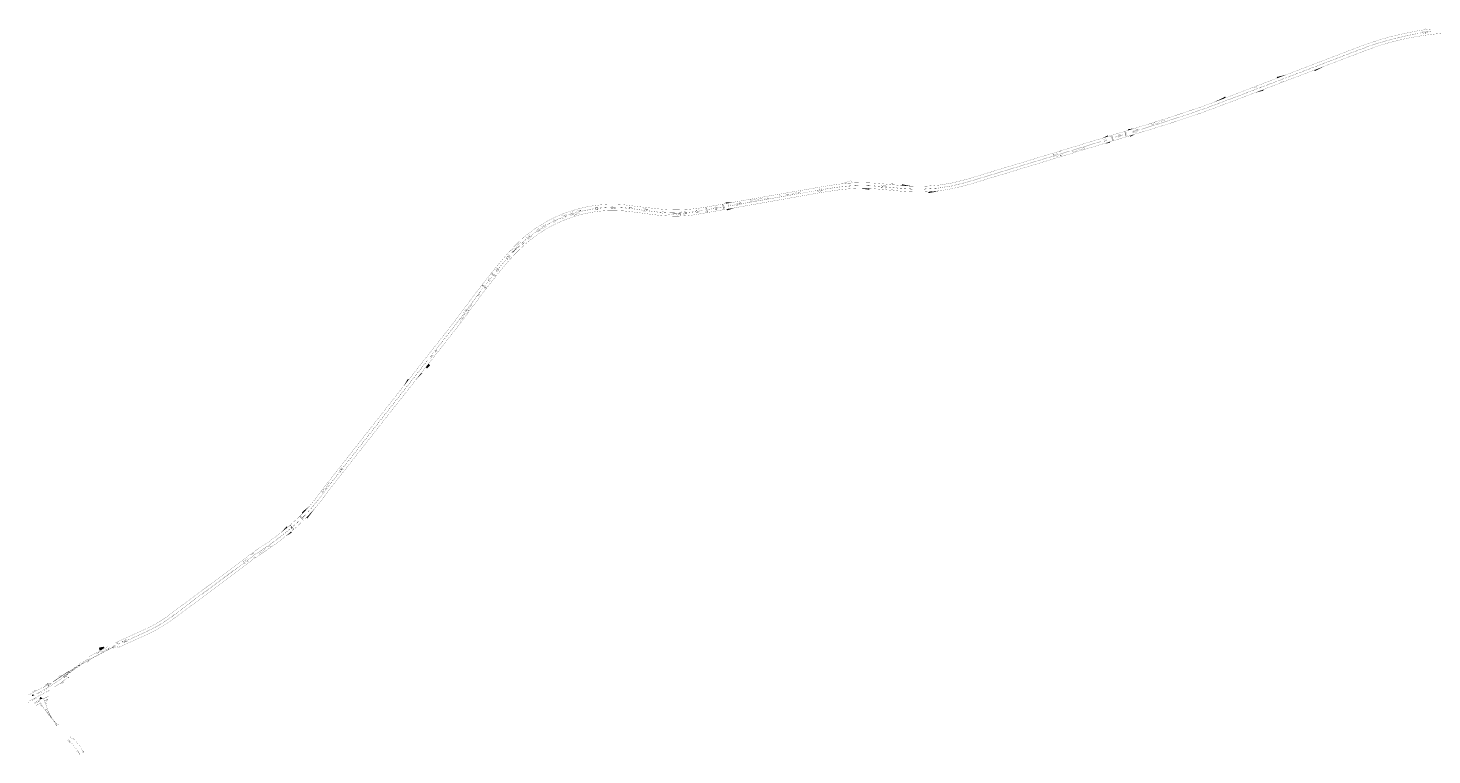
# Model space of a CAD drawing. Extents: x 117783 to 130571, y 447689 to 453929.
# Tile 2 of 22: x 120020 to 121534, y 447689 to 448472. Entities that reach past the tile are written whole.
import ezdxf

# ---------------------------------------------------------------- set-up
doc = ezdxf.new("R2010")
doc.units = 0
doc.header["$LTSCALE"] = 4
doc.header["$MEASUREMENT"] = 0
for name, pattern in [('11', [0.5, 0.25, -0.25]), ('13', [1, 0.25, -0.75]), ('93', [3, 2.25, -0.75])]:
    doc.linetypes.add(name, pattern=pattern)
for name, color, linetype in [('TM-ASS-S_1-1_15', 7, '11'), ('TM-ASS-S_9-3_10', 7, '93'), ('TM-ASS-S_C_10', 7, 'CONTINUOUS'), ('TM-ASS-S_C_15', 7, 'CONTINUOUS'), ('TM-ASS-T_1-1_10', 7, '11'), ('TM-ASS-T_9-3_10', 7, '93'), ('TM-ASS-T_C_10', 7, 'CONTINUOUS'), ('TM-DLS-S_1-1_15', 7, '11'), ('TM-DLS-S_1-3_45', 7, '13'), ('TM-DLS-S_C_15', 7, 'CONTINUOUS'), ('TM-KTS-S_1-1_15', 7, '11'), ('TM-KTS-S_C_10', 7, 'CONTINUOUS'), ('TM-KTS-T_1-1_10', 7, '11'), ('TM-KTS-T_1-1_15', 7, '11'), ('TM-KTS-T_C_15', 7, 'CONTINUOUS'), ('TM-PIJL', 7, 'CONTINUOUS'), ('TM-PIJL-S', 7, 'CONTINUOUS'), ('TM-STS-T_C_20', 7, 'CONTINUOUS'), ('TM-SYMBOOL', 7, 'CONTINUOUS'), ('TM-SYMBOOL-LIJNEN', 7, 'CONTINUOUS'), ('TM-SYMBOOL-LIJNEN-T', 7, 'CONTINUOUS'), ('TM-SYMBOOL-S', 7, 'CONTINUOUS'), ('TM-SYMBOOL-T', 7, 'CONTINUOUS'), ('TM-T025TEKST', 7, 'CONTINUOUS')]:
    doc.layers.add(name, color=color, linetype=linetype)
doc.styles.add('ISO', font='ISO')

# ---------------------------------------------------------------- blocks, each defined once
blk = doc.blocks.new('bliksem-g')
at = {"layer": 'TM-SYMBOOL-LIJNEN', "const_width": 0.15}
blk.add_lwpolyline([(0, 0), (5, -0.4), (9, 0.8), (12, -1), (14, 1.2), (15, -1.2), (15, 1.2)], dxfattribs=at)
blk = doc.blocks.new('vobil')
at = {"layer": 'TM-PIJL'}
blk.add_hatch(color=256, dxfattribs=at).paths.add_polyline_path([(3.3, 0.7), (2.7, 0.1), (0, 0.1), (0, -0.1), (3.6, -0.1), (4.3, 0.7), (5, 0.7), (3.8, 1), (2.6, 0.7)])
blk = doc.blocks.new('dht70')
at = {"layer": 'TM-SYMBOOL'}
blk.add_hatch(color=256, dxfattribs=at).paths.add_polyline_path([(0, 0.5), (0, 0), (0.7, 0.2)])
blk = doc.blocks.new('dht')
at = {"layer": 'TM-SYMBOOL'}
blk.add_hatch(color=256, dxfattribs=at).paths.add_polyline_path([(0, 0), (0, 0.5), (0.5, 0.2)])
blk = doc.blocks.new('dbl')
at = {"layer": 'TM-SYMBOOL'}
blk.add_hatch(color=256, dxfattribs=at).paths.add_polyline_path([(0, 0), (0.5, 0), (0.5, 0.5), (0, 0.5)])

msp = doc.modelspace()

# ---------------------------------------------------------------- hatches: boundary and pattern name
at = {"layer": 'TM-SYMBOOL-S'}
h = msp.add_hatch(color=256, dxfattribs=at)
edge = h.paths.add_edge_path()
edge.add_arc((120097, 447803), 0.784, 340.6141, 374.538)
edge.add_arc((120096.5, 447802.8), 1.33, 15.624, 61.7802)
edge.add_line((120097.2, 447804), (120101.5, 447804.6))
edge.add_line((120101.5, 447804.6), (120099.2, 447803.3))
edge.add_line((120099.2, 447803.3), (120097.8, 447802.6))
edge.add_line((120097.8, 447802.6), (120097.8, 447802.7))
h = msp.add_hatch(color=256, dxfattribs=at)
h.paths.add_polyline_path([(120079.2, 447787.2), (120080, 447787.8), (120078.6, 447787.7), (120077.5, 447787.2)])
h.paths.add_polyline_path([(120075.8, 447785), (120076.6, 447785.6), (120074.3, 447785.4), (120073.3, 447784.8)])
h.paths.add_polyline_path([(120072.4, 447782.7), (120073.3, 447783.3), (120070, 447782.9, 0.00209), (120069, 447782.3)])
h.paths.add_polyline_path([(120066.5, 447780.6, 0.026241), (120065.8, 447780), (120069.1, 447780.4), (120070, 447781)])
h.paths.add_polyline_path([(120065.7, 447778), (120066.5, 447778.6), (120064.1, 447778.3), (120063.6, 447777.7)])
h.paths.add_polyline_path([(120061.8, 447776), (120061.2, 447775.4), (120062.4, 447775.5), (120063.2, 447776.1)])
msp.add_hatch(color=256, dxfattribs=at).paths.add_polyline_path([(120064.5, 447772.2), (120062.6, 447771.9), (120064.1, 447773), (120064.1, 447772.9), (120064.2, 447772.6)])
h = msp.add_hatch(color=256, dxfattribs=at)
edge = h.paths.add_edge_path()
edge.add_arc((119964.4, 447863.9), 126.9, 298.3459, 299.6894)
edge.add_arc((120024.7, 447740.9), 13, 78.9348, 92.4404)
edge.add_arc((120023.8, 447753), 1.03, -41.9392, 72.2955, ccw=False)
at = {"layer": 'TM-SYMBOOL-T'}
h = msp.add_hatch(color=256, dxfattribs=at)
edge = h.paths.add_edge_path()
edge.add_line((121415.9, 448430.5), (121407, 448427.1))
edge.add_line((121407, 448427.1), (121407.4, 448426.1))
edge.add_arc((121528.1, 448197.7), 258.3, 115.7389, 117.8536, ccw=False)
edge.add_line((121415.9, 448430.4), (121415.9, 448430.5))
h = msp.add_hatch(color=256, dxfattribs=at)
edge = h.paths.add_edge_path()
edge.add_line((121375.6, 448422), (121375.7, 448421.9))
edge.add_line((121375.7, 448421.9), (121366.7, 448418.5))
edge.add_line((121366.7, 448418.5), (121366.3, 448419.7))
edge.add_arc((121353.7, 448491.6), 72.9, 279.9146, 287.4979)
h = msp.add_hatch(color=256, dxfattribs=at)
edge = h.paths.add_edge_path()
edge.add_line((121310.8, 448398.6), (121311.3, 448397.4))
edge.add_line((121311.3, 448397.4), (121299.7, 448393))
edge.add_line((121299.7, 448393), (121299.6, 448393.1))
edge.add_arc((121252.1, 448504.1), 120.7, 293.2027, 299.131)
h = msp.add_hatch(color=256, dxfattribs=at)
edge = h.paths.add_edge_path()
edge.add_line((121351.8, 448406), (121344.3, 448403.2))
edge.add_line((121344.3, 448403.2), (121344.3, 448403.1))
edge.add_arc((121376.2, 448288.8), 118.7, 101.7264, 105.6016, ccw=False)
edge.add_line((121352.1, 448405), (121351.8, 448406))
h = msp.add_hatch(color=256, dxfattribs=at)
edge = h.paths.add_edge_path()
edge.add_line((121184.1, 448356.8), (121184.4, 448355.7))
edge.add_line((121184.4, 448355.7), (121178.9, 448354))
edge.add_line((121178.9, 448354), (121178.9, 448354.1))
edge.add_arc((121147.4, 448422), 74.8, 294.8644, 299.3862)
h = msp.add_hatch(color=256, dxfattribs=at)
edge = h.paths.add_edge_path()
edge.add_arc((121200, 448425.5), 62.4, 275.3118, 281.2636, ccw=False)
edge.add_line((121205.8, 448363.3), (121206.1, 448362.3))
edge.add_line((121206.1, 448362.3), (121212.2, 448364.2))
edge.add_line((121212.2, 448364.2), (121212.2, 448364.3))
for points in [[(121213, 448357.8), (121208, 448356.3), (121208.3, 448355.4), (121213.1, 448357.7)], [(121186.3, 448349.7), (121181.2, 448348.1), (121181.3, 448348), (121186.6, 448348.8)], [(120452, 448110.8), (120448.9, 448106.8), (120450.3, 448105.6), (120453.6, 448108.8)], [(120445.1, 448100.5), (120443.8, 448100.4), (120438.3, 448093.4)]]:
    msp.add_hatch(color=256, dxfattribs=at).paths.add_polyline_path(points)
h = msp.add_hatch(color=256, dxfattribs=at)
edge = h.paths.add_edge_path()
edge.add_arc((120996, 448037.2), 285.1, 108.2134, 110.0959)
edge.add_line((120898.1, 448304.9), (120898.1, 448304.8))
edge.add_arc((120921.1, 448093), 213, 93.2688, 96.2212, ccw=False)
edge.add_arc((120911.7, 448310.3), 5.38, 206.1313, 239.4514, ccw=False)
h = msp.add_hatch(color=256, dxfattribs=at)
edge = h.paths.add_edge_path()
edge.add_arc((120920.4, 448144.5), 155.1, 87.5084, 91.1002, ccw=False)
edge.add_line((120927.1, 448299.4), (120927, 448298.2))
edge.add_arc((120911.8, 448211), 88.5, 80.1187, 86.3848)
edge.add_line((120917.4, 448299.4), (120917.4, 448299.5))
h = msp.add_hatch(color=256, dxfattribs=at)
edge = h.paths.add_edge_path()
edge.add_arc((120983.5, 448382.6), 81.2, 254.8439, 262.3089)
edge.add_line((120972.6, 448302.1), (120972.6, 448302))
edge.add_line((120972.6, 448302), (120962.1, 448302.8))
edge.add_line((120962.1, 448302.8), (120962.2, 448304.2))
h = msp.add_hatch(color=256, dxfattribs=at)
edge = h.paths.add_edge_path()
edge.add_line((121001.1, 448296.7), (121001.1, 448296.6))
edge.add_arc((120923.9, 448638), 350, 281.0105, 282.7355, ccw=False)
edge.add_line((120990.8, 448294.5), (120990.6, 448295.8))
edge.add_arc((120980.3, 448481.7), 186.1, 273.1835, 276.4038)
h = msp.add_hatch(color=256, dxfattribs=at)
edge = h.paths.add_edge_path()
edge.add_line((120772.2, 448284.6), (120772.4, 448283.4))
edge.add_line((120772.4, 448283.4), (120779.2, 448284.6))
edge.add_line((120779.2, 448284.6), (120779.2, 448284.6))
edge.add_arc((120775.7, 448325.9), 41.5, 265.1403, 274.8434, ccw=False)
h = msp.add_hatch(color=256, dxfattribs=at)
edge = h.paths.add_edge_path()
edge.add_line((120780.9, 448278.5), (120773.4, 448277.2))
edge.add_line((120773.4, 448277.2), (120773.6, 448276))
edge.add_arc((120759.1, 448331.1), 57, 284.7306, 292.4915)
edge.add_line((120780.9, 448278.5), (120780.9, 448278.5))
h = msp.add_hatch(color=256, dxfattribs=at)
edge = h.paths.add_edge_path()
edge.add_line((120429.6, 448094.4), (120430.6, 448093.7))
edge.add_line((120430.6, 448093.7), (120424.6, 448086.2))
edge.add_line((120424.6, 448086.2), (120424.6, 448086.2))
edge.add_arc((120334.3, 448146.9), 108.8, 326.0643, 331.1313)
h = msp.add_hatch(color=256, dxfattribs=at)
edge = h.paths.add_edge_path()
edge.add_arc((120057.1, 448286.5), 423.6, 308.1336, 308.8259, ccw=False)
edge.add_arc((120369.9, 447894.9), 77.7, 131.2227, 134.7975)
edge.add_line((120315.2, 447950), (120315.9, 447949.2))
edge.add_arc((120226.7, 448039.4), 126.9, 314.7241, 319.2094)
h = msp.add_hatch(color=256, dxfattribs=at)
edge = h.paths.add_edge_path()
edge.add_arc((120198.1, 448065.9), 172, 315.2285, 318.9542, ccw=False)
edge.add_line((120320.2, 447944.8), (120321.1, 447943.9))
edge.add_arc((120313.2, 447951.7), 11.1, 315.442, 326.0458)
edge.add_arc((120405.4, 447889.8), 100, 140.8788, 146.1819, ccw=False)
edge.add_line((120327.9, 447952.9), (120327.8, 447953))
h = msp.add_hatch(color=256, dxfattribs=at)
edge = h.paths.add_edge_path()
edge.add_line((120299.2, 447935.4), (120299.9, 447934.6))
edge.add_line((120299.9, 447934.6), (120292.1, 447928.1))
edge.add_line((120292.1, 447928.1), (120292.1, 447928.2))
edge.add_arc((120500.2, 447727.9), 288.8, 134.0919, 136.1075, ccw=False)
h = msp.add_hatch(color=256, dxfattribs=at)
edge = h.paths.add_edge_path()
edge.add_arc((120129.6, 448134.9), 269.2, 308.9325, 310.3301, ccw=False)
edge.add_arc((120287.3, 447951.7), 28.6, 293.5866, 306.8714)
edge.add_line((120304.5, 447928.8), (120303.8, 447929.7))
h = msp.add_hatch(color=256, dxfattribs=at)
edge = h.paths.add_edge_path()
edge.add_line((120035.3, 447749.4), (120035.6, 447749.6))
edge.add_arc((120029.4, 447744.3), 8.18, 40.589, 64.6631)
edge.add_arc((120046.8, 447749.5), 14.1, 171.4222, 186.0175)
edge.add_line((120032.8, 447748.1), (120033, 447748.2))
edge.add_arc((120034.2, 447748.6), 1.27, 150.8118, 197.9504, ccw=False)
edge.add_arc((120034.5, 447748.2), 1.75, 100.5723, 145.64, ccw=False)
edge.add_arc((120034.4, 447748.8), 1.15, 34.8228, 98.1749, ccw=False)
h = msp.add_hatch(color=256, dxfattribs=at)
edge = h.paths.add_edge_path()
edge.add_arc((120109.5, 447784.3), 84.8, 213.4575, 220.9826)
edge.add_arc((120082.4, 447753.6), 44.5, 199.8755, 214.0036, ccw=False)
edge.add_arc((120039.2, 447738.9), 1.39, 251.3895, 342.5148, ccw=False)

# ---------------------------------------------------------------- linework, layer by layer
at = {"layer": 'TM-ASS-S_1-1_15', "const_width": 0.15, "flags": 128}
msp.add_lwpolyline([(120103.5, 447801, -0.001784), (120107.9, 447803.3)], format="xyb", dxfattribs=at)
for points in [[(120079.5, 447788.2), (120082, 447789.6)], [(120028.5, 447754.5), (120036.1, 447758.6)]]:
    msp.add_lwpolyline(points, dxfattribs=at)
at = {"layer": 'TM-ASS-S_9-3_10', "const_width": 0.1, "flags": 128}
for points in [[(120121.5, 447810.1), (120141.1, 447819), (120152.5, 447824.3, 0.039269), (120171, 447835.3), (120209.8, 447864.1)], [(120121.6, 447809.8), (120141.2, 447818.8), (120152.6, 447824.1, 0.039282), (120171.2, 447835.1), (120209.9, 447863.9)]]:
    msp.add_lwpolyline(points, format="xyb", dxfattribs=at)
at = {"layer": 'TM-ASS-S_C_10', "const_width": 0.1, "flags": 128}
msp.add_lwpolyline([(120115.3, 447807), (120120.2, 447809.4)], dxfattribs=at)
at = {"layer": 'TM-ASS-S_C_15', "const_width": 0.15, "flags": 128}
for points in [[(120080, 447787.8, -0.011801), (120085.9, 447791.3, -0.002863), (120087.3, 447792.1, -0.000736), (120102.7, 447800.3, -0.00511), (120115.3, 447806.8)], [(120108.8, 447803.8, -0.002608), (120115.2, 447807.1, -0.002608)], [(120102.6, 447800.6, 0.000736), (120087.2, 447792.3, 0.000975), (120086.7, 447792.1), (120085.7, 447791.5), (120082.9, 447790)], [(120078.6, 447787.7), (120077.5, 447787.2), (120074.3, 447785.4), (120073.3, 447784.8), (120070, 447782.9, 0.00209), (120069, 447782.3, 0.033255), (120066.5, 447780.6, 0.026241), (120065.8, 447780, 0.013725), (120064.1, 447778.3), (120063.6, 447777.7), (120061.8, 447776), (120061.2, 447775.4), (120058.6, 447772.8)], [(120037, 447759.1), (120043.2, 447762.7, 0.019448), (120058.6, 447772.8, 3.15552)], [(120037.9, 447746.4, -0.057119), (120039.7, 447741.7, 0.027815), (120041.6, 447736.4, 0.041163), (120045.5, 447729.2, 0.046752), (120052.1, 447720.9, 0.426334)], [(120034, 447744.3, 0.026591), (120040.3, 447734.8, 0.025327), (120048.1, 447725.1), (120050.7, 447722.4)]]:
    msp.add_lwpolyline(points, format="xyb", dxfattribs=at)
msp.add_lwpolyline([(120058.6, 447772.8), (120060.1, 447773.9), (120062.4, 447775.5), (120063.2, 447776.1), (120065.7, 447778), (120066.5, 447778.6), (120069.1, 447780.4), (120070, 447781), (120072.4, 447782.7), (120073.3, 447783.3), (120075.8, 447785), (120076.6, 447785.6), (120079.2, 447787.2), (120080, 447787.8)], dxfattribs=at)
at = {"layer": 'TM-ASS-T_1-1_10', "const_width": 0.1, "flags": 128}
for points in [[(121533.2, 448468.9, 0.007711), (121520.2, 448467.1, 0.007711)], [(121533.2, 448468.6, 0.007711), (121520.2, 448466.8)], [(120656.5, 448279.2, 0.018088), (120647.4, 448279.3, 0.018088)], [(120656.5, 448278.9, 0.018088), (120647.4, 448279)], [(120720.7, 448273.2, 0.017561), (120733.7, 448274, 0.017561)], [(120720.7, 448272.9, 0.017561), (120733.7, 448273.7)], [(120564.7, 448250.9, 0.021122), (120556.1, 448244, 0.021122)], [(120564.9, 448250.7, 0.021122), (120556.3, 448243.8)]]:
    msp.add_lwpolyline(points, format="xyb", dxfattribs=at)
for points in [[(120833.5, 448291.1), (120826.5, 448289.8)], [(120845.9, 448293.3), (120848.9, 448293.8)], [(120616.9, 448275.2), (120610.1, 448273.5)], [(120616.9, 448275), (120610.1, 448273.2)], [(120688.8, 448275.6), (120681.8, 448276.5)], [(120688.8, 448275.3), (120681.8, 448276.2)], [(120791.9, 448283.8), (120783, 448282.2)], [(120578.6, 448260), (120574.3, 448257.4)], [(120578.8, 448259.8), (120574.5, 448257.2)], [(120601.9, 448270.8), (120595.4, 448268.2)], [(120602, 448270.5), (120595.5, 448268)], [(120548.9, 448237.5), (120546.7, 448235.4)], [(120549.1, 448237.2), (120546.9, 448235.1)], [(120539.2, 448227.5), (120535.9, 448223.7)], [(120539.4, 448227.3), (120536.1, 448223.5)], [(120500.1, 448178), (120491.2, 448165.9)], [(120456.1, 448120.8), (120452.9, 448116.7)]]:
    msp.add_lwpolyline(points, dxfattribs=at)
at = {"layer": 'TM-ASS-T_9-3_10', "const_width": 0.1, "flags": 128}
for points in [[(121519.4, 448466.9, 0.015177), (121489.5, 448460.3, 0.024831), (121457.6, 448450.1), (121420, 448435.7), (121380.3, 448420.5), (121352.8, 448410.1), (121321.3, 448398), (121299.3, 448389.7), (121296.8, 448388.8, -0.008369), (121270, 448379.4, -0.004375), (121230.8, 448366.8), (121230.8, 448366.8), (121210.7, 448360.6)], [(121519.4, 448466.6, 0.015176), (121489.5, 448460, 0.024828), (121457.7, 448449.8), (121420.1, 448435.4), (121380.4, 448420.2), (121353, 448409.8), (121321.4, 448397.8), (121299.4, 448389.4), (121296.9, 448388.5, -0.008369), (121270.1, 448379.1, -0.004375), (121230.9, 448366.5), (121230.9, 448366.5), (121210.8, 448360.3)], [(121177.6, 448350.2), (121173.4, 448349), (121143.1, 448339.7), (121069.2, 448317.3), (121039.4, 448308.3), (121032.4, 448306.3), (121031.7, 448306, -0.065889), (120983.5, 448298.6, -0.027889), (120959.6, 448299.7), (120938.9, 448301.6, 0.03376), (120913.3, 448302.5, 0.027303), (120889.6, 448300.3, 0.004188), (120872.4, 448297.6), (120869.4, 448297.1), (120795.4, 448284.1), (120774.6, 448280.4)], [(120869.4, 448297.4), (120872.4, 448297.9, -0.004189), (120889.6, 448300.6, -0.027304), (120913.3, 448302.8, -0.033759), (120939, 448301.9), (120959.6, 448300, 0.027888), (120983.5, 448298.9, 0.065885), (121031.6, 448306.3), (121032.3, 448306.6), (121039.4, 448308.6), (121069.1, 448317.6), (121143, 448340), (121173.3, 448349.3), (121177.5, 448350.5)], [(120508.3, 448189.5, 0.006489), (120495.7, 448172.6, -0.010152), (120481.2, 448153.3), (120452.6, 448116.8)], [(120209.8, 447864.1), (120210.5, 447864.7), (120255.5, 447898.3, -0.016964), (120268.1, 447907.5), (120276.6, 447913.1, 0.016465), (120293.4, 447925.3, 0.022431), (120313.2, 447942.3, 0.028181), (120324.7, 447954.3, 0.022229), (120336.1, 447968.5, -0.008862), (120346.9, 447982.6), (120361.7, 448001.4), (120398, 448047.4), (120450.8, 448114.6)], [(120209.9, 447863.9), (120210.7, 447864.4), (120255.6, 447898.1, -0.016968), (120268.2, 447907.2), (120276.8, 447912.8, 0.016467), (120293.5, 447925, 0.02243), (120313.4, 447942.1, 0.028157), (120324.9, 447954.1, 0.022251), (120336.4, 447968.3, -0.007671), (120347.1, 447982.4), (120361.9, 448001.2), (120398.2, 448047.3), (120451, 448114.4)]]:
    msp.add_lwpolyline(points, format="xyb", dxfattribs=at)
at = {"layer": 'TM-ASS-T_C_10', "const_width": 0.1, "flags": 128}
for points in [[(121180.4, 448351.4), (121182.5, 448352)], [(121180.5, 448351.1), (121182.6, 448351.8)], [(121191.8, 448354.9), (121200.3, 448357.5)], [(121191.9, 448354.6), (121200.4, 448357.2)], [(120825.8, 448289.7), (120792.3, 448283.8)], [(120845.2, 448293.2), (120833.8, 448291.1)], [(120854.5, 448294.8), (120849.2, 448293.8)], [(120768.2, 448279.6), (120753.2, 448276.9)], [(120768.2, 448279.3), (120753.3, 448276.6)], [(120782.3, 448282.1), (120774.5, 448280.7)], [(120609.4, 448273.3), (120602.8, 448271.1)], [(120609.5, 448273), (120602.9, 448270.8)], [(120521.2, 448205.8), (120512.4, 448194.8)], [(120521.4, 448205.6), (120512.6, 448194.6)]]:
    msp.add_lwpolyline(points, dxfattribs=at)
for points in [[(120646.8, 448279.3, 0.049618), (120617.6, 448275.4, 0.049618)], [(120646.8, 448279, 0.049618), (120617.7, 448275.1)], [(120657.2, 448279.2, -0.019895), (120671.8, 448277.9), (120681.3, 448276.6)], [(120657.2, 448278.9, -0.019895), (120671.8, 448277.6), (120681.2, 448276.3)], [(120689.5, 448275.5, 0.041702), (120720.2, 448273.2, 0.041702)], [(120689.4, 448275.2, 0.041702), (120720.2, 448272.9)], [(120734.4, 448274.1, 0.017682), (120747.8, 448276, 0.017682)], [(120734.5, 448273.8, 0.017682), (120747.9, 448275.7)], [(120594.8, 448268, 0.026239), (120579.3, 448260.4, 0.026239)], [(120594.9, 448267.7, 0.026239), (120579.5, 448260.2)], [(120573.8, 448257.1, 0.015504), (120565.2, 448251.3, 0.015504)], [(120573.9, 448256.8, 0.015504), (120565.4, 448251)], [(120546.4, 448235, 0.01489), (120539.6, 448227.9, 0.01489)], [(120546.6, 448234.8, 0.01489), (120539.8, 448227.7)], [(120555.6, 448243.6, 0.008734), (120549.4, 448237.9, 0.008734)], [(120555.8, 448243.3, 0.008734), (120549.6, 448237.7)], [(120535.5, 448223.3, 0.010564), (120524.3, 448209.8, 0.010564)], [(120535.8, 448223.1, 0.010564), (120524.5, 448209.6)], [(120510.6, 448192, 0.004003), (120500.7, 448178.9)], [(120458.2, 448123.5), (120483.5, 448155.7, 0.002816), (120487.5, 448160.9), (120490.8, 448165.4)]]:
    msp.add_lwpolyline(points, format="xyb", dxfattribs=at)
at = {"layer": 'TM-DLS-S_1-1_15', "const_width": 0.15, "flags": 128}
msp.add_lwpolyline([(120020.7, 447753.6), (120035.1, 447761.4)], dxfattribs=at)
at = {"layer": 'TM-DLS-S_1-3_45', "const_width": 0.45, "flags": 128}
msp.add_lwpolyline([(120047.1, 447768, 0.015745), (120057.9, 447775, -0.005003), (120064.3, 447779.3, -4.26438)], format="xyb", dxfattribs=at)
at = {"layer": 'TM-DLS-S_C_15', "const_width": 0.15, "flags": 128}
for points in [[(120035.7, 447761.7), (120044.5, 447766.7)], [(120035.9, 447761.4), (120044.6, 447766.4)]]:
    msp.add_lwpolyline(points, dxfattribs=at)
at = {"layer": 'TM-KTS-S_1-1_15', "const_width": 0.15, "flags": 128}
for points in [[(120085.9, 447795), (120092.2, 447798.4, -0.002868), (120102.6, 447803.8, -0.001861), (120105.8, 447805.5, -0.001772)], [(120048.3, 447762, 0.013422), (120061.9, 447771.5, 0.013422)]]:
    msp.add_lwpolyline(points, format="xyb", dxfattribs=at)
msp.add_lwpolyline([(120021, 447746.9), (120032.2, 447752.9)], dxfattribs=at)
at = {"layer": 'TM-KTS-S_C_10', "const_width": 0.1, "flags": 128}
msp.add_lwpolyline([(120066.2, 447709.4, -0.045965), (120079.3, 447693.5), (120080.2, 447692.2)], format="xyb", dxfattribs=at)
at = {"layer": 'TM-KTS-T_1-1_10', "const_width": 0.1, "flags": 128}
msp.add_lwpolyline([(120062.6, 447706.6, -0.01705), (120069.6, 447698.5, 0.002744), (120076, 447690.3, 0.485218)], format="xyb", dxfattribs=at)
at = {"layer": 'TM-KTS-T_1-1_15', "const_width": 0.15, "flags": 128}
msp.add_lwpolyline([(121533.1, 448471.5, 0.012783), (121520.1, 448469.8)], format="xyb", dxfattribs=at)
at = {"layer": 'TM-KTS-T_C_15', "const_width": 0.15, "flags": 128}
for points in [[(121518.9, 448469.6, 0.015198), (121488.7, 448463.1, 0.024853), (121456.6, 448452.8), (121419, 448438.4), (121379.3, 448423.2), (121351.8, 448412.8), (121320.3, 448400.7), (121305, 448394.9), (121295.8, 448391.5, -0.008369), (121269.1, 448382.1, -0.005508), (121238, 448372.1), (121223.5, 448367.5), (121172.4, 448352), (121121.5, 448336.5), (121068.3, 448320.4), (121030.8, 448309.1, -0.059785), (120988.2, 448302, -0.035998), (120959.9, 448302.9), (120939.3, 448304.8, 0.032421), (120913.2, 448305.7, 0.027319), (120889.1, 448303.5, 0.004192), (120871.9, 448300.7), (120846.1, 448296.2), (120793.3, 448287), (120757.8, 448280.7), (120747.4, 448278.9, -0.018103), (120730, 448276.9, -0.04438), (120700.4, 448277.5, -0.006801), (120662.4, 448282, 0.047331), (120637.3, 448281.9, 0.040351), (120612.7, 448277.5, 0.039044), (120589.6, 448269.2, 0.044122), (120567.8, 448256.9, 0.031922), (120554.6, 448247), (120551.4, 448244.1, 0.01932), (120538.4, 448230.8, 0.014646), (120521.6, 448210.9), (120510, 448196.3, 0.009052), (120494.2, 448175.4, -0.010127), (120478.5, 448154.5), (120469.1, 448142.5), (120454.9, 448124.5)], [(120979.2, 448295.7, 0.010596), (120987.9, 448295.9, 0.038785), (121014.9, 448299.1, 0.026908), (121040.3, 448305.6), (121080.9, 448317.9), (121146.5, 448337.8), (121205.8, 448355.8), (121232.9, 448364, 0.004004), (121264.2, 448374.1, 0.008633), (121296.2, 448385.1), (121332.9, 448399), (121363.5, 448410.7), (121395.1, 448422.7), (121423.6, 448433.6), (121461.4, 448448, -0.025292), (121489.3, 448457.2), (121492.4, 448458, -0.022403), (121515.8, 448463.1, -0.025862), (121548.6, 448467.1)], [(120974.8, 448295.8, -0.017778), (120957.4, 448297), (120937.9, 448298.8, 0.034363), (120911.8, 448299.6, 0.029169), (120885.9, 448296.8, 0.005086), (120873, 448294.8), (120835.5, 448288.2), (120793.6, 448280.8), (120771.1, 448276.9), (120748.9, 448273), (120742.9, 448271.9, -0.0104), (120735.8, 448270.8, -0.030704), (120718.2, 448269.7, -0.035851), (120693.4, 448271.5), (120669.9, 448274.6, 0.03932), (120645.4, 448275.8, 0.040632), (120621, 448272.6, 0.042786), (120597.6, 448265.3, 0.046434), (120575.8, 448254.2, 0.048052), (120556.2, 448239.5, 0.032063), (120538.3, 448221.6, 0.012929), (120521.7, 448201.4, 0.004434), (120509.6, 448186), (120505.7, 448180.7), (120494.7, 448165.8, -0.00738), (120481.5, 448148.4), (120451.9, 448110.7)], [(120208.3, 447866.7), (120208.7, 447867), (120253.7, 447900.7, -0.012978), (120270.4, 447912.5), (120275, 447915.6, 0.01645), (120291.5, 447927.6, 0.022432), (120311.2, 447944.5, 0.036634), (120328.7, 447963.4, 0.008769), (120336.5, 447973.7, -0.005378), (120343, 447982.3), (120356.4, 447999.3), (120414.5, 448073.2), (120454.9, 448124.5)], [(120211.4, 447861.4), (120223.8, 447870.7), (120258.6, 447896.8, -0.013063), (120271.1, 447905.6, 0.0038), (120283.8, 447914.2, 0.015528), (120298.5, 447925.3, 0.003449), (120302.7, 447928.8, 0.022514), (120321.9, 447946.6, 0.031452), (120338.7, 447966.6, -0.006709), (120350.6, 447982.2), (120361.4, 447995.9), (120400.5, 448045.5), (120451.9, 448110.7)], [(120114.1, 447809.7), (120119.7, 447812.4, -0.000945), (120146.6, 447824.6, 0.031592), (120163.4, 447833.7, 0.02035), (120173.7, 447840.9, 0.000037), (120208.3, 447866.7, 0.000037)], [(120116.6, 447804.3), (120122.1, 447806.9, -0.000589), (120149, 447819.1, 0.033983), (120166.6, 447828.6, 0.020341), (120177.3, 447836, 0.000036), (120211.4, 447861.4, 0.000036)]]:
    msp.add_lwpolyline(points, format="xyb", dxfattribs=at)
msp.add_lwpolyline([(120974.8, 448295.8), (120979.2, 448295.7)], dxfattribs=at)
at = {"layer": 'TM-STS-T_C_20', "const_width": 0.2, "flags": 128}
for points in [[(121190.3, 448351.1), (121188.5, 448356.8)], [(121203.9, 448355.3), (121202.1, 448361)], [(120751.7, 448279.5), (120752.7, 448273.7)], [(120770, 448276.7), (120768.8, 448282.6)], [(120519.3, 448207.9), (120523.8, 448204.2)], [(120514.4, 448192.3), (120509.8, 448195.9)], [(120313, 447946.1), (120317, 447941.8)], [(120306.7, 447932.3), (120302.8, 447936.8)]]:
    msp.add_lwpolyline(points, dxfattribs=at)
at = {"layer": 'TM-SYMBOOL-LIJNEN-T', "const_width": 0.1, "flags": 128}
for points in [[(121188.6, 448356.2), (121187.1, 448355.8)], [(121188.7, 448355.6), (121187.3, 448355.2)], [(121188.9, 448355.1), (121187.5, 448354.6)], [(121189.1, 448354.5), (121187.6, 448354.1)], [(121189.1, 448354.5), (121187.6, 448354.1)], [(121188.5, 448356.5), (121187.9, 448356.3)], [(121189.3, 448353.9), (121187.8, 448353.5)], [(121188.6, 448355.9), (121188.1, 448355.8)], [(121188, 448352.9), (121189.5, 448353.4)], [(121188.8, 448355.4), (121188.2, 448355.2)], [(121188.2, 448352.3), (121189.6, 448352.8)], [(121188.4, 448351.8), (121189.8, 448352.2)], [(121189, 448354.8), (121188.4, 448354.6)], [(121188.6, 448351.2), (121190, 448351.6)], [(121189.2, 448354.2), (121188.6, 448354)], [(121188.8, 448353.5), (121189.4, 448353.6)], [(121189, 448352.9), (121189.6, 448353.1)], [(121189.2, 448352.3), (121189.7, 448352.5)], [(121189.4, 448351.8), (121189.9, 448351.9)], [(121190.1, 448351.4), (121189.5, 448351.2)], [(121202.3, 448360.7), (121202.9, 448360.9)], [(121203.8, 448360.9), (121202.4, 448360.4)], [(121203.1, 448360.3), (121202.5, 448360.1)], [(121204, 448360.3), (121202.6, 448359.8)], [(121203.2, 448359.7), (121202.7, 448359.6)], [(121204.2, 448359.7), (121202.8, 448359.3)], [(121203.4, 448359.2), (121202.9, 448359)], [(121204.4, 448359.2), (121203, 448358.7)], [(121203.6, 448358.6), (121203, 448358.4)], [(121203.1, 448358.1), (121204.6, 448358.6)], [(121203.2, 448357.9), (121203.8, 448358)], [(121203.3, 448357.6), (121204.7, 448358)], [(121203.3, 448357.6), (121204.7, 448358)], [(121203.4, 448357.3), (121203.9, 448357.4)], [(121203.5, 448357), (121204.9, 448357.4)], [(121203.5, 448356.7), (121204.1, 448356.9)], [(121203.6, 448356.4), (121205.1, 448356.8)], [(121203.8, 448355.8), (121205.2, 448356.3)], [(121203.7, 448356.1), (121204.3, 448356.3)], [(121204.5, 448355.7), (121203.9, 448355.5)], [(120751.7, 448279), (120750.2, 448278.7)], [(120751.8, 448278.4), (120750.3, 448278.1)], [(120751.9, 448277.8), (120750.4, 448277.5)], [(120752, 448277.2), (120750.6, 448276.9)], [(120752.1, 448276.6), (120750.7, 448276.3)], [(120752.2, 448276), (120750.7, 448275.7)], [(120752.3, 448275.4), (120750.8, 448275.1)], [(120752.4, 448274.8), (120750.9, 448274.6)], [(120751.1, 448279.2), (120751.7, 448279.3)], [(120751.8, 448278.7), (120751.2, 448278.6)], [(120751.9, 448278.1), (120751.3, 448278)], [(120752, 448277.5), (120751.4, 448277.4)], [(120752.1, 448276.9), (120751.5, 448276.8)], [(120752.2, 448276.3), (120751.6, 448276.2)], [(120752.3, 448275.7), (120751.7, 448275.6)], [(120752.4, 448275.1), (120751.8, 448275)], [(120752.5, 448274.5), (120751.9, 448274.4)], [(120769, 448282.3), (120769.6, 448282.4)], [(120769, 448282), (120770.5, 448282.3)], [(120769.1, 448281.7), (120769.7, 448281.8)], [(120769.2, 448281.4), (120770.6, 448281.7)], [(120769.2, 448281.1), (120769.8, 448281.2)], [(120769.3, 448280.8), (120770.7, 448281.1)], [(120769.3, 448280.5), (120769.9, 448280.7)], [(120769.4, 448280.3), (120770.9, 448280.5)], [(120769.4, 448280), (120770, 448280.1)], [(120769.5, 448279.7), (120771, 448279.9)], [(120770.2, 448279.5), (120769.6, 448279.4)], [(120771.1, 448279.4), (120769.6, 448279.1)], [(120770.3, 448278.9), (120769.7, 448278.8)], [(120771.2, 448278.8), (120769.7, 448278.5)], [(120770.4, 448278.3), (120769.8, 448278.2)], [(120771.3, 448278.2), (120769.9, 448277.9)], [(120770.5, 448277.7), (120769.9, 448277.6)], [(120771.4, 448277.6), (120770, 448277.3)], [(120770, 448277), (120770.6, 448277.1)], [(120752.5, 448274.2), (120751, 448274)], [(120752.6, 448273.9), (120752, 448273.8)], [(120519.5, 448207.8), (120519.9, 448208.3)], [(120519.7, 448207.7), (120520.7, 448208.8)], [(120519.9, 448207.5), (120520.3, 448207.9)], [(120520.2, 448207.3), (120521.1, 448208.5)], [(120520.4, 448207.1), (120520.8, 448207.6)], [(120520.7, 448206.9), (120521.6, 448208.1)], [(120520.9, 448206.7), (120521.3, 448207.2)], [(120521.1, 448206.5), (120522.1, 448207.7)], [(120521.4, 448206.3), (120521.7, 448206.8)], [(120522.5, 448207.3), (120521.6, 448206.1)], [(120522.2, 448206.4), (120521.8, 448205.9)], [(120523, 448206.9), (120522.1, 448205.8)], [(120522.7, 448206.1), (120522.3, 448205.6)], [(120523.5, 448206.6), (120522.5, 448205.4)], [(120523.2, 448205.7), (120522.8, 448205.2)], [(120524, 448206.2), (120523, 448205)], [(120523.6, 448205.3), (120523.3, 448204.8)], [(120524.4, 448205.8), (120523.5, 448204.6)], [(120523.7, 448204.5), (120524.1, 448204.9)], [(120510.1, 448195.5), (120509.2, 448194.3)], [(120509.9, 448195.7), (120509.5, 448195.2)], [(120510.6, 448195.1), (120509.7, 448194)], [(120510.4, 448195.3), (120510, 448194.9)], [(120511.1, 448194.8), (120510.1, 448193.6)], [(120510.8, 448195), (120510.5, 448194.5)], [(120511.5, 448194.4), (120510.6, 448193.2)], [(120511.3, 448194.6), (120510.9, 448194.1)], [(120512, 448194), (120511.1, 448192.9)], [(120511.8, 448194.2), (120511.4, 448193.8)], [(120512.5, 448193.7), (120511.6, 448192.5)], [(120512.2, 448193.9), (120511.9, 448193.4)], [(120513, 448193.3), (120512, 448192.1)], [(120512.7, 448193.5), (120512.4, 448193)], [(120513.4, 448192.9), (120512.5, 448191.7)], [(120513.2, 448193.1), (120512.8, 448192.7)], [(120513.9, 448192.6), (120513, 448191.4)], [(120513.7, 448192.7), (120513.3, 448192.3)], [(120514.1, 448192.4), (120513.8, 448191.9)], [(120313.6, 447946.4), (120313.2, 447946)], [(120313.4, 447945.7), (120314.5, 447946.8)], [(120313.6, 447945.5), (120314.1, 447945.9)], [(120313.8, 447945.3), (120314.9, 447946.3)], [(120314, 447945.1), (120314.5, 447945.5)], [(120314.2, 447944.9), (120315.3, 447945.9)], [(120314.4, 447944.6), (120314.9, 447945.1)], [(120314.6, 447944.4), (120315.7, 447945.5)], [(120314.9, 447944.2), (120315.3, 447944.6)], [(120315.7, 447944.2), (120315.3, 447943.8)], [(120316.6, 447944.6), (120315.5, 447943.5)], [(120316.1, 447943.7), (120315.7, 447943.3)], [(120317, 447944.1), (120315.9, 447943.1)], [(120316.5, 447943.3), (120316.1, 447942.9)], [(120317.4, 447943.7), (120316.3, 447942.7)], [(120316.9, 447942.9), (120316.5, 447942.4)], [(120317.8, 447943.3), (120316.7, 447942.2)], [(120316.9, 447942), (120317.3, 447942.4)], [(120302, 447935.3), (120303.1, 447936.3)], [(120302.5, 447936.1), (120302.9, 447936.5)], [(120302.4, 447934.9), (120303.5, 447935.9)], [(120302.9, 447935.7), (120303.3, 447936.1)], [(120302.8, 447934.4), (120303.9, 447935.4)], [(120303.2, 447934), (120304.3, 447935)], [(120303.3, 447935.2), (120303.7, 447935.6)], [(120303.7, 447934.8), (120304.1, 447935.2)], [(120304, 447933), (120305.1, 447934)], [(120304, 447934.3), (120304.5, 447934.7)], [(120304.4, 447932.6), (120305.5, 447933.5)], [(120304.4, 447933.9), (120304.9, 447934.3)], [(120304.7, 447932.1), (120305.9, 447933.1)], [(120304.8, 447933.4), (120305.3, 447933.8)], [(120305.1, 447931.7), (120306.3, 447932.6)], [(120305.2, 447932.9), (120305.7, 447933.3)], [(120305.6, 447932.5), (120306.1, 447932.9)], [(120306.5, 447932.4), (120306, 447932)]]:
    msp.add_lwpolyline(points, dxfattribs=at)
at = {"layer": 'TM-SYMBOOL-T', "flags": 128}
msp.add_lwpolyline([(120097.8, 447802.7, 0.149111), (120097.8, 447803.2, 0.204162), (120097.2, 447804), (120101.5, 447804.6), (120099.2, 447803.3), (120097.8, 447802.6)], format="xyb", close=True, dxfattribs=at)

# ---------------------------------------------------------------- block references
at = {"layer": 'TM-PIJL-S', "rotation": 209.8367486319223}
msp.add_blockref('vobil', (120045.1, 447765.6), dxfattribs=at)
at = {"layer": 'TM-SYMBOOL'}
for name, p, rotation in [('dbl', (120027.5, 447744.8), 208.4301656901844), ('dbl', (120028.4, 447745.3), 208.4301656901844), ('dbl', (120029.3, 447745.8), 208.4301656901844), ('dbl', (120030.1, 447746.2), 208.4301656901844), ('dbl', (120031, 447746.7), 208.4301656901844), ('dbl', (120031.9, 447747.2), 208.4301656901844), ('dbl', (120032.8, 447747.7), 208.4301656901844), ('dht70', (120032.5, 447753.2), 298.3436005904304), ('dht70', (120033.4, 447753.7), 298.3436005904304), ('dht70', (120034.3, 447754.1), 298.3436005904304), ('dht70', (120035.1, 447754.6), 298.3436005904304), ('dbl', (120036.3, 447749.6), 207.010757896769), ('dht70', (120036, 447755.1), 298.3436005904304), ('dbl', (120037.2, 447750.1), 207.010757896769), ('dht70', (120036.9, 447755.6), 298.3436005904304), ('dbl', (120038.1, 447750.5), 207.010757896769), ('dht70', (120037.8, 447756), 298.3436005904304), ('dbl', (120039, 447751), 207.010757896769), ('dht70', (120038.7, 447756.5), 298.3436005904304), ('dht70', (120039.5, 447757), 298.3436005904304), ('dbl', (120039.9, 447751.4), 207.010757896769), ('dht70', (120040.4, 447757.5), 298.3436005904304), ('dbl', (120040.8, 447751.9), 207.010757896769), ('dbl', (120041.7, 447752.3), 207.010757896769), ('dht70', (120041.3, 447757.9), 298.3436005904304), ('dht70', (120042.2, 447758.4), 298.3436005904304), ('dht70', (120043.1, 447758.9), 298.3436005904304)]:
    msp.add_blockref(name, p, dxfattribs=dict(at, rotation=rotation))
at = {"layer": 'TM-SYMBOOL-S', "rotation": 118.4301656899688}
for p in [(120027.3, 447745.3), (120028.1, 447745.7), (120029, 447746.2), (120029.9, 447746.7), (120030.8, 447747.2), (120031.7, 447747.6), (120032.5, 447748.1)]:
    msp.add_blockref('dht', p, dxfattribs=at)
at = {"layer": 'TM-SYMBOOL-T'}
for name, p, rotation in [('bliksem-g', (121246, 448373), 197.026803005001), ('bliksem-g', (121144.8, 448338.8), 16.90081067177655), ('bliksem-g', (120814, 448289.1), 189.9648358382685), ('bliksem-g', (120708.5, 448271.8), 358.5496306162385), ('bliksem-g', (120552.1, 448242.2), 224.0063925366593), ('bliksem-g', (120485.6, 448156.2), 53.05466628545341), ('bliksem-g', (120346.3, 447984.1), 232.2038209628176), ('bliksem-g', (120268.8, 447905.9), 33.71082706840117), ('dht', (120020.1, 447745.9), 278.686616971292), ('dbl', (120033, 447744.3), 30.7764177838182), ('dbl', (120033.8, 447744.8), 30.7764177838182), ('dbl', (120037.3, 447746.7), 28.25976777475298), ('dbl', (120038.1, 447747.2), 28.25976777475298), ('dht', (120038.4, 447746.8), 298.259767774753), ('dbl', (120039, 447747.7), 28.25976777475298), ('dht', (120039.2, 447747.2), 298.259767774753), ('dbl', (120039.9, 447748.1), 28.25976777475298), ('dht', (120040.1, 447747.7), 298.259767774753), ('dbl', (120040.8, 447748.6), 28.25976777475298), ('dht', (120041, 447748.2), 298.259767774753), ('dbl', (120029.5, 447742.2), 30.7764177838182), ('dbl', (120030.4, 447742.7), 30.7764177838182), ('dbl', (120031.2, 447743.3), 30.7764177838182), ('dbl', (120032.1, 447743.8), 30.7764177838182)]:
    msp.add_blockref(name, p, dxfattribs=dict(at, rotation=rotation))

# ---------------------------------------------------------------- texts
at = {"layer": 'TM-T025TEKST', "style": 'ISO'}
for s, rotation, p in [('1-1 (0,15)', 6.7281, (121523.7, 448470.9)), ('1-1 (0,10)', 6.7281, (121523.8, 448468)), ('1-1 (0,10)', 6.7281, (121524, 448466.1)), ('(0,15)', 18.711, (121370.7, 448413.9)), ('(0,15)', 18.3598, (121342.2, 448407.7)), ('(0,10)', 16.8936, (121180, 448351.8)), ('(0,10)', 16.8936, (121180.7, 448349.8)), ('(0,10)', 16.8936, (121194.9, 448356.3)), ('(0,10)', 16.8936, (121195.5, 448354.3)), ('9-3 (0,10)', 17.2136, (121211.3, 448361.2)), ('9-3 (0,10)', 17.2136, (121211.9, 448359.2)), ('9-3 (0,10)', 16.8936, (121125.3, 448335.3)), ('9-3 (0,10)', 16.8936, (121126.1, 448333)), ('(0,15)', 16.8936, (121131.5, 448338.5)), ('(0,15)', 16.8936, (121132.9, 448334.2)), ('(0,15)', 355.6981, (120949.6, 448304.3)), ('(0,10)', 9.9236, (120815.3, 448288.3)), ('1-1 (0,10)', 10.144, (120826.9, 448290.5)), ('(0,10)', 9.9236, (120838.1, 448292.3)), ('1-1 (0,10)', 10.144, (120844.5, 448293.6)), ('(0,10)', 9.9236, (120850.7, 448294.7)), ('9-3 (0,10)', 9.4824, (120870.3, 448298.2)), ('9-3 (0,10)', 9.4824, (120870.8, 448296)), ('9-3 (0,10)', 355.8669, (120939.6, 448300.2)), ('9-3 (0,10)', 355.8669, (120939.8, 448302.3)), ('(0,15)', 355.6981, (120949.2, 448298.2)), ('(0,15)', 16.0938, (120607.1, 448274.4)), ('1-1 (0,10)', 14.5745, (120611.2, 448274.4)), ('1-1 (0,10)', 14.5745, (120611.8, 448272.3)), ('(0,10)', 8.5737, (120631.3, 448278.5)), ('(0,10)', 8.5737, (120631.7, 448276.4)), ('1-1 (0,10)', 359.7226, (120649.2, 448277.6)), ('1-1 (0,10)', 359.7226, (120649.3, 448279.8)), ('(0,10)', 351.5285, (120667.7, 448276.7)), ('(0,10)', 351.5285, (120667.9, 448278.9)), ('1-1 (0,10)', 352.1893, (120682.6, 448274.8)), ('1-1 (0,10)', 352.1893, (120682.8, 448277.2)), ('(0,10)', 355.8815, (120702.9, 448274.5)), ('1-1 (0,10)', 1.7924, (120724.7, 448273.9)), ('(0,10)', 6.9564, (120740.3, 448275.3)), ('(0,10)', 6.9564, (120740.6, 448273.2)), ('(0,10)', 9.9236, (120759.6, 448278.6)), ('(0,10)', 9.9236, (120760, 448276.5)), ('(0,10)', 9.9236, (120774.9, 448281.4)), ('1-1 (0,10)', 9.9236, (120783.6, 448282.8)), ('9-3 (0,10)', 9.9236, (120783.7, 448280.4)), ('1-1 (0,10)', 32.2507, (120573.8, 448257.8)), ('1-1 (0,10)', 32.2507, (120574.9, 448256)), ('(0,10)', 27.2155, (120585.8, 448264.2)), ('(0,10)', 27.2155, (120586.8, 448262.5)), ('1-1 (0,10)', 20.0688, (120595.5, 448269.2)), ('1-1 (0,10)', 20.0688, (120596.4, 448266.9)), ('(0,10)', 18.2915, (120604.4, 448272.3)), ('(0,10)', 18.2915, (120605.2, 448270.2)), ('(0,15)', 18.022, (120608.9, 448270)), ('(0,10)', 355.8815, (120702.9, 448272.4)), ('1-1 (0,10)', 1.7924, (120724.9, 448271.8)), ('1-1 (0,10)', 40.4299, (120557.8, 448246.2)), ('1-1 (0,10)', 40.4299, (120559.1, 448244.3)), ('(0,10)', 35.5167, (120568.7, 448254.2)), ('(0,10)', 35.5167, (120570, 448252.5)), ('(0,10)', 44.9833, (120543.2, 448229.6)), ('1-1 (0,10)', 44.9833, (120547.1, 448233.2)), ('(0,10)', 44.9833, (120553, 448239)), ('(0,10)', 51.5858, (120524.9, 448211.2)), ('1-1 (0,10)', 50.5435, (120535.5, 448223.9)), ('1-1 (0,10)', 50.5435, (120537.1, 448222.5)), ('(0,10)', 51.5858, (120516.1, 448200.1)), ('(0,10)', 51.5858, (120517.6, 448198.7)), ('(0,10)', 51.5858, (120526.5, 448210)), ('(0,10)', 51.5858, (120505.4, 448183.3)), ('9-3 (0,10)', 54.8782, (120489.8, 448165)), ('1-1 (0,10)', 52.7712, (120495.9, 448170.2)), ('(0,10)', 52.7712, (120487.1, 448158.6)), ('(0,10)', 52.7712, (120459.3, 448122.9)), ('1-1 (0,10)', 52.7712, (120453.9, 448115.7)), ('9-3 (0,10)', 50.4523, (120355.1, 447993.9)), ('9-3 (0,10)', 50.4523, (120356.6, 447992.7)), ('9-3 (0,10)', 36.8345, (120252.2, 447896.6)), ('9-3 (0,10)', 36.8345, (120253.5, 447894.8)), ('(0,15)', 36.8345, (120261, 447904.3)), ('(0,15)', 36.8345, (120263.6, 447901)), ('(0,15)', 29.7474, (120110.8, 447805.2)), ('(0,15)', 26.5584, (120111.6, 447803.6)), ('(0,15)', 25.463, (120114.6, 447808.6)), ('(0,10)', 25.7968, (120116.6, 447808)), ('(0,15)', 25.6337, (120116.7, 447804.7)), ('9-3(0,10)', 24.9105, (120122, 447810.7)), ('9-3(0,10)', 24.9105, (120122.7, 447809)), ('1-1(0,15)', 29.7474, (120078.9, 447788.3)), ('(0,15)', 29.7474, (120083.6, 447790.9)), ('(0,15)', 30.0951, (120083.7, 447788.6)), ('1-1(0,15)', 28.2739, (120094.4, 447798)), ('(0,15)', 29.7474, (120099.8, 447799.5)), ('1-1(0,15)', 29.7474, (120103.9, 447801.6)), ('1-3 (0,45)', 33.8584, (120053.5, 447772.7)), ('(0,15)', 44.8974, (120058.4, 447773)), ('(0,15)', 28.6411, (120075.5, 447786.5)), ('(0,15)', 30.0832, (120037.6, 447758.1)), ('3x(0,15)', 29.6033, (120038.2, 447763.7)), ('1-1 (0,15)', 34.1619, (120054.7, 447764.9)), ('(0,15)', 35.2176, (120059.3, 447771.8)), ('1-1 (0,15)', 28.4737, (120024.8, 447747.4)), ('1-1 (0,15)', 28.4737, (120025.2, 447756.4)), ('1-1 (0,15)', 28.4737, (120030.6, 447754)), ('(0,15)', 295.6326, (120038.6, 447745.9)), ('(0,15)', 300.9647, (120033, 447743.7)), ('(0,15)', 312.9627, (120049.2, 447722.3)), ('(0,15)', 312.9627, (120050.4, 447723.3)), ('1-1 (0,10)', 311.8301, (120061.8, 447705.8)), ('(0,10)', 313.9339, (120065.3, 447708.5)), ('1-1 (0,10)', 308.1001, (120072.3, 447693.1)), ('(0,10)', 306.7018, (120077.8, 447693.6))]:
    msp.add_text(s, height=0.9, rotation=rotation, dxfattribs=at).set_placement(p)

doc.saveas('drawing.dxf')
